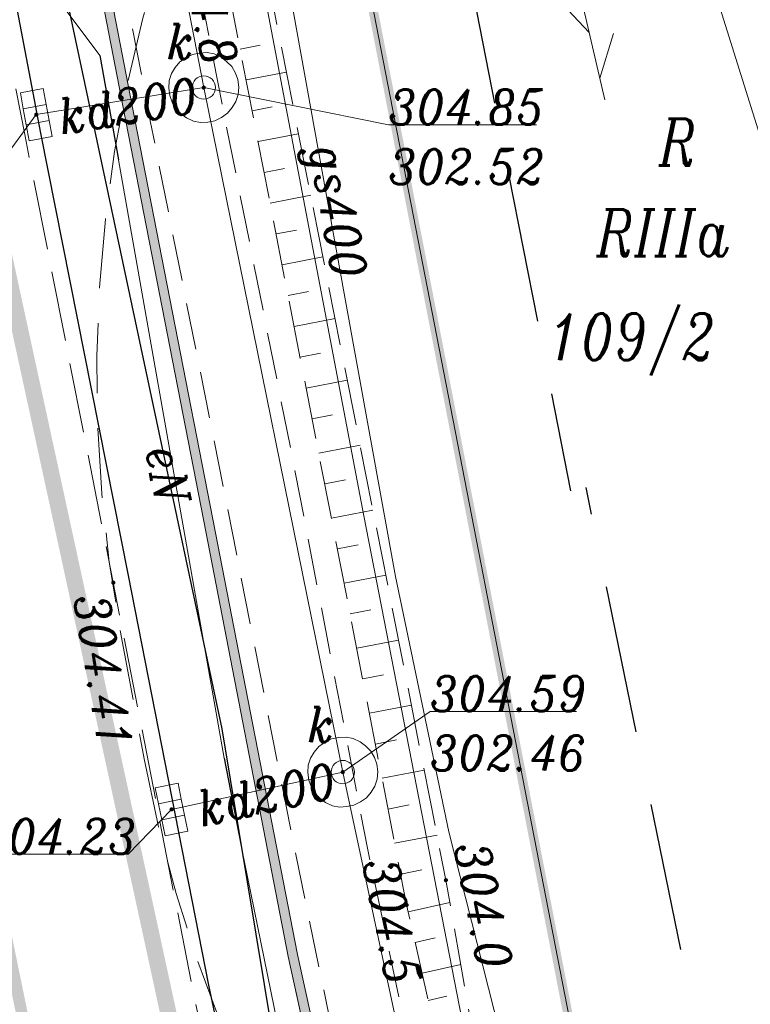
# Model space of a CAD drawing. Extents: x 779 to 3668, y -1329 to 9570.
# Tile 66 of 106: x 2166 to 2181, y -322 to -301. Entities that reach past the tile are written whole.
import ezdxf

# ---------------------------------------------------------------- set-up
doc = ezdxf.new("R2010")
doc.units = 0
for name, pattern in [('1.5_0.5', [2, 1.5, -0.5]), ('ACAD_ISO03W100', [30, 12, -18]), ('BUBZ01-500', [1.75, 1.25, -0.5]), ('CENTER2', [1.125, 0.75, -0.125, 0.125, -0.125]), ('CIĄGłA', [0]), ('DASH', [0.75, 0.5, -0.25]), ('HIDDEN2', [4.7625, 3.175, -1.5875]), ('mz1.0_0.5', [1.5, 1, -0.5])]:
    doc.linetypes.add(name, pattern=pattern)
for name, color, linetype, lineweight in [('209-oznaczenie konturu klasyfikacyjnego', 7, 'Continuous', 0), ('210-oznaczenie konturu użytku gruntowego', 7, 'Continuous', 0), ('211-numer działki ewidencyjnej', 7, 'Continuous', 0), ('219-działka ewidencyjna', 7, 'Continuous', 0), ('_a_obiekty', 250, 'Continuous', 30), ('AGP1_granica_opracow', 7, 'Continuous', 15), ('AGP1_HATCH', 7, 'Continuous', 5), ('BUBZ01', 7, 'Continuous', 0), ('BUBZ01_1', 7, 'Continuous', 0), ('chodnik (powierzchnia)', 7, 'Continuous', 0), ('ekran akustyczny (linia)', 7, 'Continuous', 0), ('jezdnia (powierzchnia)', 7, 'Continuous', 0), ('kanał technologiczny (linia)', 7, 'Continuous', 0), ('komora podziemna - przewód kanalizacyjny (powierzchnia)-SK', 7, 'Continuous', 0), ('kratka ściekowa (punkt)-SK', 7, 'Continuous', 0), ('krawężnik (linia)', 7, 'Continuous', 0), ('przewód elektroenergetyczny (linia)-SEPOD', 7, 'Continuous', 0), ('przewód elektroenergetyczny (linia)-SEPOD-Atr1', 7, 'Continuous', 0), ('przewód gazowy (linia)-SG', 7, 'Continuous', 0), ('przewód gazowy (linia)-SG-Atr1', 7, 'Continuous', 0), ('przewód kanalizacyjny (linia)-SK', 7, 'Continuous', 0), ('przewód kanalizacyjny (linia)-SK-Atr1', 7, 'Continuous', 0), ('punkt o określonej wysokości (sieć kanalizacyjna)-SK', 7, 'Continuous', 0), ('punkt o określonej wysokości (sieć kanalizacyjna)-SK-Atr2', 7, 'Continuous', 0), ('punkt o określonej wysokości (sieć kanalizacyjna)-SK-Atr3', 7, 'Continuous', 0), ('punkt wysokościowy sztuczny', 7, 'Continuous', 0), ('punkt wysokościowy sztuczny-Atr2', 7, 'Continuous', 0), ('RTPW01', 253, 'Continuous', 0), ('rura ochronna - przewód elektroenergetyczny (linia)-SE', 7, 'Continuous', 0), ('SUPT01', 7, 'Continuous', 0), ('właz okrągły - siec kanalizacyjna (punkt)-SK', 7, 'Continuous', 0), ('właz okrągły - siec kanalizacyjna (punkt)-SK-Atr17', 7, 'Continuous', 0), ('Y_OZN_POZ', 251, 'Continuous', 5), ('zz-wymiry', 7, 'Continuous', 18), ('zz-wypełnienie-chodniki', 142, 'Continuous', 5)]:
    doc.layers.add(name, color=color, linetype=linetype, lineweight=lineweight)
doc.styles.add('ARIAL', font='ARIALN.TTF')
doc.styles.get("Standard").update_dxf_attribs({"font": 'arial.ttf'})
doc.styles.add('Style-ITALIC_1250', font='ITALIC_1250.shx')
doc.dimstyles.new('z1do1', dxfattribs={"dimtxt": 0.7, "dimasz": 0.4, "dimexe": 0.5, "dimexo": 0.5, "dimgap": 0.1, "dimtad": 1, "dimrnd": 0.05, "dimzin": 0, "dimdsep": 46, "dimtxsty": 'ARIAL', "dimcen": 0.09, "dimazin": 0, "dimtfac": 1, "dimtofl": 0, "dimtmove": 0, "dimatfit": 3, "dimfxl": 1, "dimtolj": 1, "dimtzin": 0, "dimarcsym": 0})

# ---------------------------------------------------------------- blocks, each defined once
blk = doc.blocks.new('US22')
at = {"color": 0, "linetype": 'Continuous', "lineweight": -2, "ltscale": 10}
blk.add_circle((0, 0), 2.5, dxfattribs=at)
blk = doc.blocks.new('PW01_1')
at = {"linetype": 'Continuous', "lineweight": 13, "ltscale": 10}
h = blk.add_hatch(color=0, dxfattribs=at)
edge = h.paths.add_edge_path()
edge.add_arc((0, 0), 0.45, 0, 360)
blk = doc.blocks.new('US05')
at = {"color": 0, "linetype": 'Continuous', "lineweight": 13, "ltscale": 10}
for p, q in [((-5.25, -2.5), (-5.25, 2.5)), ((-5.25, 2.5), (-1.75, 2.5)), ((-1.75, -2.5), (-1.75, 2.5)), ((-1.75, 2.5), (1.75, 2.5)), ((1.75, -2.5), (1.75, 2.5)), ((1.75, 2.5), (5.25, 2.5)), ((5.25, -2.5), (5.25, 2.5)), ((-5.25, -2.5), (-1.75, -2.5)), ((-1.75, -2.5), (1.75, -2.5)), ((1.75, -2.5), (5.25, -2.5))]:
    blk.add_line(p, q, dxfattribs=at)
blk = doc.blocks.new('PW02')
at = {"linetype": 'Continuous', "lineweight": 13, "ltscale": 10}
h = blk.add_hatch(color=0, dxfattribs=at)
edge = h.paths.add_edge_path()
edge.add_arc((0, 0), 0.45, 0, 360)
blk = doc.blocks.new('RTPW01')
at = {"layer": 'RTPW01', "linetype": 'Continuous', "lineweight": 13, "true_color": 0x939598}
h = blk.add_hatch(color=252, dxfattribs=at)
edge = h.paths.add_edge_path()
edge.add_arc((0, 0), 0.045, 0, 360)
blk = doc.blocks.new('PZT MDCP podkład')
at = {"layer": '219-działka ewidencyjna', "color": 8, "linetype": 'Continuous', "lineweight": 13, "flags": 128}
for points in [[(2111.646, 46.316), (2103.976, 85.786)], [(2112.326, 76.306), (2117.836, 58.706)]]:
    blk.add_lwpolyline(points, dxfattribs=at)
at = {"layer": 'BUBZ01', "color": 8, "linetype": 'BUBZ01-500', "lineweight": 13, "flags": 128}
for points in [[(2112.363, 30.151), (2112.363, 30.151), (2108.065, 49.239), (2104.123, 69.486), (2099.983, 91.106), (2098.843, 96.593)], [(2098.843, 96.593), (2100.711, 91.294), (2105.006, 69.522), (2108.907, 49.77), (2112.363, 30.151)]]:
    blk.add_lwpolyline(points, dxfattribs=at)
at = {"layer": 'BUBZ01_1', "color": 8, "linetype": 'Continuous', "lineweight": 13}
for p, q in [((2104.926, 67.663), (2104.495, 67.579)), ((2105.487, 67.087), (2104.623, 66.919)), ((2105.185, 66.343), (2104.752, 66.259)), ((2105.748, 65.767), (2104.88, 65.598)), ((2105.444, 65.023), (2105.009, 64.938)), ((2106.009, 64.448), (2105.137, 64.278)), ((2105.703, 63.703), (2105.266, 63.618)), ((2106.269, 63.128), (2105.395, 62.958)), ((2105.961, 62.383), (2105.523, 62.297)), ((2106.53, 61.808), (2105.652, 61.637)), ((2106.22, 61.063), (2105.78, 60.977)), ((2106.791, 60.488), (2105.909, 60.317)), ((2106.479, 59.742), (2106.037, 59.656)), ((2107.066, 59.095), (2106.18, 58.923)), ((2106.752, 58.349), (2106.309, 58.263)), ((2107.341, 57.702), (2106.451, 57.529)), ((2107.026, 56.956), (2106.58, 56.869)), ((2107.616, 56.309), (2106.723, 56.135)), ((2107.299, 55.562), (2106.851, 55.475)), ((2107.891, 54.916), (2106.994, 54.741)), ((2107.572, 54.169), (2107.123, 54.081)), ((2108.166, 53.523), (2107.266, 53.348)), ((2107.845, 52.775), (2107.394, 52.687)), ((2108.441, 52.13), (2107.537, 51.954)), ((2108.119, 51.382), (2107.665, 51.294)), ((2108.717, 50.737), (2107.808, 50.56)), ((2108.392, 49.988), (2107.937, 49.9)), ((2108.991, 49.294), (2108.098, 49.093)), ((2108.678, 48.532), (2108.247, 48.435)), ((2109.226, 47.964), (2108.395, 47.777)), ((2108.928, 47.282), (2108.526, 47.192))]:
    blk.add_line(p, q, dxfattribs=at)
at = {"layer": 'chodnik (powierzchnia)', "color": 8, "linetype": 'mz1.0_0.5', "lineweight": 13, "flags": 128}
blk.add_lwpolyline([(2094.286, 107.736), (2095.496, 102.266), (2096.136, 99.116), (2097.046, 94.516), (2101.066, 73.846), (2102.576, 66.006), (2104.166, 58.036), (2105.666, 50.426), (2108.206, 38.126), (2109.856, 30.556), (2110.966, 25.356), (2112.896, 16.946), (2113.376, 16.626), (2113.866, 16.346), (2114.386, 16.096), (2114.916, 15.896), (2115.466, 15.726), (2116.016, 15.596), (2116.586, 15.506), (2117.156, 15.466), (2117.726, 15.456), (2118.296, 15.496), (2118.866, 15.576), (2119.426, 15.696), (2119.966, 15.856), (2120.506, 16.056), (2119.896, 17.836), (2118.716, 17.426), (2117.186, 17.296), (2115.196, 17.896), (2114.046, 18.856), (2112.546, 25.696), (2111.356, 31.136), (2109.736, 38.596), (2107.226, 50.456), (2105.686, 58.476), (2104.126, 66.306), (2102.566, 74.356), (2098.636, 94.616), (2097.546, 100.076), (2097.016, 102.526), (2095.816, 107.956), (2094.286, 107.736)], close=True, dxfattribs=at)
at = {"layer": 'ekran akustyczny (linia)', "color": 8, "linetype": 'Continuous', "lineweight": 13, "flags": 128}
blk.add_lwpolyline([(2108.938, 32.611), (2105.527, 48.134), (2103.716, 57.467), (2101.986, 66.327), (2099.856, 77.327), (2097.976, 86.916), (2096.096, 96.547), (2095.016, 102.066)], dxfattribs=at)
at = {"layer": 'jezdnia (powierzchnia)', "color": 8, "linetype": '1.5_0.5', "lineweight": 13, "flags": 128}
blk.add_lwpolyline([(2121.58, -17.44), (2121.58, -17.44), (2119.166, -10.314), (2116.966, -3.184), (2116.146, -0.544), (2113.326, 8.386), (2110.936, 17.476), (2110.246, 19.936), (2110.076, 20.316), (2109.986, 20.546), (2109.896, 20.776), (2109.816, 21.006), (2109.746, 21.246), (2109.686, 21.486), (2109.266, 21.386), (2107.936, 26.806), (2105.746, 36.806), (2103.466, 47.496), (2101.776, 56.146), (2099.886, 65.716), (2097.696, 76.946), (2095.716, 86.936), (2093.966, 96.096), (2092.736, 102.466), (2092.306, 104.766), (2077.106, 102.056), (2077.796, 98.156), (2078.256, 95.836), (2079.416, 89.206), (2080.776, 82.376), (2082.496, 73.286), (2083.117, 69.993)], dxfattribs=at)
at = {"layer": 'kanał technologiczny (linia)', "color": 8, "linetype": 'Continuous', "lineweight": 13, "flags": 128}
blk.add_lwpolyline([(2076.829, 99.116), (2097.466, 101.996), (2098.496, 100.976), (2099.736, 94.596), (2102.876, 80.006), (2107.146, 57.576), (2110.276, 41.516), (2112.466, 30.966), (2113.936, 24.136), (2116.446, 18.576), (2123.106, -1.554), (2123.726, -2.874), (2127.703, -15.767)], dxfattribs=at)
at = {"layer": 'komora podziemna - przewód kanalizacyjny (powierzchnia)-SK', "color": 8, "linetype": 'Continuous', "lineweight": 13, "flags": 128}
for points in [[(2103.116, 66.306), (2103.036, 66.446), (2102.986, 66.586), (2102.966, 66.746), (2102.976, 66.906), (2103.026, 67.056), (2103.106, 67.186), (2103.206, 67.306), (2103.336, 67.396), (2103.476, 67.466), (2103.626, 67.496), (2103.786, 67.506), (2103.936, 67.476), (2104.086, 67.406), (2104.206, 67.316), (2104.316, 67.206), (2104.396, 67.066), (2104.446, 66.926), (2104.466, 66.766), (2104.456, 66.606), (2104.406, 66.456), (2104.326, 66.326), (2104.226, 66.206), (2104.096, 66.116), (2103.956, 66.046), (2103.806, 66.016), (2103.646, 66.006), (2103.496, 66.036), (2103.346, 66.106), (2103.226, 66.196), (2103.116, 66.306)], [(2106.476, 51.366), (2106.326, 51.436), (2106.206, 51.526), (2106.096, 51.636), (2106.016, 51.776), (2105.966, 51.916), (2105.946, 52.076), (2105.956, 52.236), (2106.006, 52.386), (2106.086, 52.516), (2106.186, 52.636), (2106.316, 52.726), (2106.456, 52.796), (2106.606, 52.826), (2106.766, 52.836), (2106.916, 52.806), (2107.066, 52.736), (2107.186, 52.646), (2107.296, 52.536), (2107.376, 52.396), (2107.426, 52.256), (2107.446, 52.096), (2107.436, 51.936), (2107.386, 51.786), (2107.306, 51.656), (2107.206, 51.536), (2107.076, 51.446), (2106.936, 51.376), (2106.786, 51.346), (2106.626, 51.336), (2106.476, 51.366)]]:
    blk.add_lwpolyline(points, close=True, dxfattribs=at)
at = {"layer": 'krawężnik (linia)', "color": 8, "linetype": 'Continuous', "lineweight": 30, "flags": 128}
blk.add_lwpolyline([(2093.096, 102.556), (2094.326, 96.146), (2096.056, 87.026), (2098.076, 77.016), (2100.216, 65.776), (2102.096, 56.296), (2103.816, 47.516), (2106.076, 36.886), (2108.256, 26.916), (2109.346, 22.156)], dxfattribs=at)
at = {"layer": 'przewód elektroenergetyczny (linia)-SEPOD', "color": 8, "linetype": 'Continuous', "lineweight": 13, "flags": 128}
for points in [[(2125.676, -16.321), (2124.746, -14.044), (2123.386, -10.144), (2121.676, -4.304), (2121.016, -2.354), (2119.166, 3.196), (2117.416, 4.506), (2113.586, 17.846), (2113.356, 18.796), (2111.556, 19.276), (2110.366, 24.526), (2107.576, 36.346), (2107.086, 38.436), (2106.356, 40.386), (2105.736, 43.716), (2105.436, 46.026), (2104.516, 50.506), (2104.156, 52.386), (2101.886, 65.206), (2101.486, 67.446), (2099.316, 70.346)], [(2098.726, 82.396), (2098.196, 82.176), (2100.776, 68.676), (2104.106, 53.016), (2105.376, 45.336), (2105.876, 45.256), (2105.496, 44.696), (2108.296, 32.376), (2110.426, 23.156), (2111.766, 20.326), (2113.626, 18.346), (2115.156, 18.366)]]:
    blk.add_lwpolyline(points, dxfattribs=at)
at = {"layer": 'przewód gazowy (linia)-SG', "color": 8, "linetype": 'Continuous', "lineweight": 13, "flags": 128}
blk.add_lwpolyline([(2110.066, 46.496), (2108.966, 50.806), (2107.826, 56.276), (2106.726, 62.346), (2105.166, 70.986), (2102.506, 85.726), (2101.076, 93.966)], dxfattribs=at)
at = {"layer": 'przewód kanalizacyjny (linia)-SK', "color": 8, "linetype": 'Continuous', "lineweight": 13, "flags": 128}
for points in [[(2096.906, 97.516), (2099.006, 90.916), (2103.716, 66.756), (2106.696, 52.086), (2109.736, 37.906)], [(2100.126, 66.176), (2103.716, 66.756)], [(2103.026, 51.286), (2106.696, 52.086)]]:
    blk.add_lwpolyline(points, dxfattribs=at)
at = {"layer": 'punkt o określonej wysokości (sieć kanalizacyjna)-SK-Atr2', "color": 8, "lineweight": 13, "flags": 128}
for points in [[(2103.716, 66.756), (2107.676, 65.956), (2110.849, 65.956)], [(2100.126, 66.176), (2099.326, 65.096), (2096.446, 65.096)], [(2106.696, 52.086), (2108.566, 53.386), (2111.707, 53.386)], [(2103.026, 51.286), (2102.096, 50.326), (2098.923, 50.326)]]:
    blk.add_lwpolyline(points, dxfattribs=at)
at = {"layer": 'rura ochronna - przewód elektroenergetyczny (linia)-SE', "color": 8, "linetype": 'Continuous', "lineweight": 30, "flags": 128}
for points in [[(2098.196, 82.176), (2100.776, 68.676), (2104.106, 53.016), (2105.376, 45.336)], [(2101.486, 67.446), (2101.886, 65.206)], [(2104.156, 52.386), (2104.516, 50.506)]]:
    blk.add_lwpolyline(points, dxfattribs=at)
at = {"layer": 'SUPT01', "color": 8, "linetype": 'Continuous', "lineweight": 13}
for p, q in [((2112.312, 66.49), (2111.192, 71.363)), ((2111.98, 67.936), (2111.298, 68.668)), ((2112.497, 67.917), (2112.204, 66.961))]:
    blk.add_line(p, q, dxfattribs=at)
at = {"layer": 'kratka ściekowa (punkt)-SK', "color": 8, "linetype": 'Continuous', "lineweight": 13, "xscale": 0.1, "yscale": 0.1, "zscale": 0.1}
for p, rotation in [((2100.126, 66.176), 280.528), ((2103.026, 51.286), 101.745)]:
    blk.add_blockref('US05', p, dxfattribs=dict(at, rotation=rotation))
at = {"layer": 'punkt o określonej wysokości (sieć kanalizacyjna)-SK', "color": 8, "linetype": 'Continuous', "lineweight": 13, "xscale": 0.1, "yscale": 0.1, "zscale": 0.1}
for p in [(2103.716, 66.756), (2100.126, 66.176), (2106.696, 52.086), (2103.026, 51.286)]:
    blk.add_blockref('PW01_1', p, dxfattribs=at)
at = {"layer": 'punkt wysokościowy sztuczny', "color": 8, "linetype": 'Continuous', "lineweight": 13, "xscale": 0.1, "yscale": 0.1, "zscale": 0.1}
blk.add_blockref('PW02', (2101.776, 56.146), dxfattribs=at)
at = {"layer": 'RTPW01', "color": 8, "linetype": 'Continuous', "lineweight": 13}
for p in [(2108.907, 49.77), (2108.065, 49.239)]:
    blk.add_blockref('RTPW01', p, dxfattribs=at)
at = {"layer": 'właz okrągły - siec kanalizacyjna (punkt)-SK', "color": 8, "linetype": 'Continuous', "lineweight": 13, "xscale": 0.1, "yscale": 0.1, "zscale": 0.1}
for p in [(2103.716, 66.756), (2106.696, 52.086)]:
    blk.add_blockref('US22', p, dxfattribs=at)
at = {"layer": '209-oznaczenie konturu klasyfikacyjnego', "color": 8, "linetype": 'Continuous', "lineweight": 13, "insert": (2112.134, 63.143), "char_height": 1, "attachment_point": 7, "line_spacing_factor": 0.6}
blk.add_mtext('\\FITALIC_1250;\\H1x;\\W0.79;RIIIa', dxfattribs=at)
at = {"layer": '210-oznaczenie konturu użytku gruntowego', "color": 8, "linetype": 'Continuous', "lineweight": 13, "insert": (2113.472, 65.085), "char_height": 1, "attachment_point": 7, "line_spacing_factor": 0.6}
blk.add_mtext('\\FITALIC_1250;\\H1x;\\W0.79;R', dxfattribs=at)
at = {"layer": '211-numer działki ewidencyjnej', "color": 8, "linetype": 'Continuous', "lineweight": 13, "insert": (2111.096, 61.916), "char_height": 1, "attachment_point": 1, "line_spacing_factor": 0.6}
blk.add_mtext('\\FITALIC_1250;\\H1x;\\W0.79;109/2', dxfattribs=at)
at = {"layer": 'przewód elektroenergetyczny (linia)-SEPOD-Atr1', "color": 8, "lineweight": 13, "insert": (2102.843, 59.075), "char_height": 0.75, "attachment_point": 4, "rotation": 280.041, "line_spacing_factor": 0.6}
blk.add_mtext('\\FITALIC_1250;\\H1x;\\W0.9;eN', dxfattribs=at)
at = {"layer": 'przewód gazowy (linia)-SG-Atr1', "color": 8, "lineweight": 13, "insert": (2106.22, 65.505), "char_height": 0.75, "attachment_point": 4, "rotation": 280.235, "line_spacing_factor": 0.6}
blk.add_mtext('\\FITALIC_1250;\\H1x;\\W0.9;gs400', dxfattribs=at)
at = {"layer": 'przewód kanalizacyjny (linia)-SK-Atr1', "color": 8, "lineweight": 13, "char_height": 0.75, "attachment_point": 4, "line_spacing_factor": 0.6}
for insert, rotation in [((2100.606, 66.123), 9.178), ((2103.593, 51.284), 12.297)]:
    blk.add_mtext('\\FITALIC_1250;\\H1x;\\W0.9;kd200', dxfattribs=dict(at, insert=insert, rotation=rotation))
at = {"layer": 'punkt o określonej wysokości (sieć kanalizacyjna)-SK-Atr2', "color": 8, "lineweight": 13, "char_height": 0.75, "attachment_point": 7, "line_spacing_factor": 0.6}
for s, insert in [('\\FITALIC_1250;\\H1x;\\W0.9;304.85', (2107.676, 65.964)), ('\\FITALIC_1250;\\H1x;\\W0.9;304.59', (2108.566, 53.394)), ('\\FITALIC_1250;\\H1x;\\W0.9;304.23', (2098.923, 50.334))]:
    blk.add_mtext(s, dxfattribs=dict(at, insert=insert))
at = {"layer": 'punkt o określonej wysokości (sieć kanalizacyjna)-SK-Atr3', "color": 8, "lineweight": 13, "char_height": 0.75, "attachment_point": 7, "line_spacing_factor": 0.6}
for s, insert in [('\\FITALIC_1250;\\H1x;\\W0.9;302.52', (2107.676, 64.688)), ('\\FITALIC_1250;\\H1x;\\W0.9;302.46', (2108.566, 52.119))]:
    blk.add_mtext(s, dxfattribs=dict(at, insert=insert))
at = {"layer": 'punkt wysokościowy sztuczny-Atr2', "color": 8, "lineweight": 13, "insert": (2101.666, 55.956), "char_height": 0.75, "attachment_point": 1, "rotation": 279.335, "line_spacing_factor": 0.6}
blk.add_mtext('\\FITALIC_1250;\\H1x;\\W0.9;304.41', dxfattribs=at)
at = {"layer": 'RTPW01', "color": 8, "linetype": 'Continuous', "lineweight": 13, "style": 'Style-ITALIC_1250', "width": 0.9}
for s, rotation, p in [('304.8', 282.233, (2103.139, 69.858)), ('304.0', 281.0174, (2109.083, 50.506)), ('304.5', 281.0174, (2107.124, 50.157))]:
    blk.add_text(s, height=0.75, rotation=rotation, dxfattribs=at).set_placement(p)
at = {"layer": 'właz okrągły - siec kanalizacyjna (punkt)-SK-Atr17', "color": 8, "lineweight": 13, "char_height": 0.75, "attachment_point": 4, "line_spacing_factor": 0.6}
for insert in [(2102.926, 67.741), (2105.936, 53.101)]:
    blk.add_mtext('\\FITALIC_1250;\\H1x;\\W0.9;k', dxfattribs=dict(at, insert=insert))
blk = doc.blocks.new('*D1470')
at = {"layer": 'Defpoints', "color": 0, "transparency": 16777216}
for p in [(2187.813, -297.142), (2191.14, -305.841), (2182.971, -307.354)]:
    blk.add_point(p, dxfattribs=at)
at = {"layer": 'zz-wymiry', "color": 0, "lineweight": -2, "transparency": 16777216}
for p, q in [((2187.321, -297.233), (2180.811, -298.438)), ((2181.376, -298.741), (2182.898, -306.96)), ((2190.648, -305.932), (2182.479, -307.445))]:
    blk.add_line(p, q, dxfattribs=at)
at = {"layer": 'zz-wymiry', "color": 0, "transparency": 16777216}
for points in [[(2181.441, -298.728), (2181.31, -298.753), (2181.303, -298.347)], [(2182.964, -306.948), (2182.833, -306.973), (2182.971, -307.354)]]:
    blk.add_solid(points, dxfattribs=at)
at = {"layer": 'zz-wymiry', "color": 0, "transparency": 16777216, "insert": (2182.587, -302.767), "char_height": 0.7, "attachment_point": 5, "rotation": 280.4927, "style": 'ARIAL'}
blk.add_mtext('\\A1;9.15', dxfattribs=at)

msp = doc.modelspace()

# ---------------------------------------------------------------- hatches: boundary and pattern name
at = {"layer": 'AGP1_HATCH', "true_color": 0xf8991e, "transparency": 33554579}
h = msp.add_hatch(color=30, dxfattribs=at)
h.dxf.hatch_style = 1
h.paths.add_polyline_path([(2160.975, -267.08), (2162.055, -272.6), (2163.935, -282.23), (2165.815, -291.82), (2167.945, -302.82), (2169.675, -311.68), (2171.485, -321.013), (2174.896, -336.536), (2175.091, -336.493), (2171.681, -320.972), (2169.871, -311.642), (2168.141, -302.782), (2166.011, -291.782), (2164.131, -282.192), (2162.251, -272.562), (2161.171, -267.042)])
at = {"layer": 'zz-wypełnienie-chodniki'}
h = msp.add_hatch(dxfattribs=at)
h.set_pattern_fill('ANSI37', color=256, scale=0.1, style=0)
edge = h.paths.add_edge_path()
edge.add_arc((2213.798, -338.871), 2.633, 240.8317, 270.2907, ccw=False)
edge.add_arc((2214.308, -338.312), 3.373, 200.4117, 237.8983, ccw=False)
edge.add_arc((2368.544, -287.686), 165.704, 197.78063, 198.21758, ccw=False)
edge.add_arc((2214.562, -337.058), 4, 112.3008, 197.8899, ccw=False)
edge.add_line((2213.044, -333.358), (2216.905, -332.05))
edge.add_arc((2211.041, -315.811), 17.265, 289.857, 321.7648)
edge.add_arc((2212.625, -317.085), 15.232, 321.8391, 367.187)
edge.add_line((2227.737, -315.179), (2223.088, -291.385))
edge.add_line((2223.088, -291.385), (2221.238, -285.323))
edge.add_line((2221.238, -285.323), (2217.65, -275.293))
edge.add_line((2217.65, -275.293), (2210.524, -257.217))
edge.add_line((2210.524, -257.217), (2206.575, -247.203))
edge.add_line((2206.575, -247.203), (2206.242, -246.357))
edge.add_arc((2201.59, -248.192), 5.001, 21.5279, 100.5413)
edge.add_line((2200.675, -243.276), (2200.542, -243.3))
edge.add_line((2200.542, -243.3), (2178.547, -247.397))
edge.add_line((2178.547, -247.397), (2187.813, -297.142))
edge.add_line((2187.813, -297.142), (2191.516, -296.452))
edge.add_arc((2191.648, -297.648), 1.203, -19.9619, 96.3072, ccw=False)
edge.add_arc((2192.309, -297.887), 0.5, 317.2271, 339.9615, ccw=False)
edge.add_arc((2197.626, -302.806), 6.744, 137.2271, 184.4632)
edge.add_line((2190.903, -303.331), (2191.261, -305.647))
edge.add_line((2191.261, -305.647), (2192.319, -311.358))
edge.add_line((2192.319, -311.358), (2193.162, -315.902))
edge.add_line((2193.162, -315.902), (2195.318, -325.837))
edge.add_arc((2210.401, -321.909), 15.586, 194.5951, 204.2785)
edge.add_arc((2203.598, -324.846), 8.178, 205.1212, 225.4637)
edge.add_line((2197.862, -330.675), (2200.293, -333.092))
edge.add_arc((2194.588, -338.265), 7.702, 27.1145, 42.1999, ccw=False)
edge.add_line((2201.443, -334.755), (2202.535, -337.305))
edge.add_arc((2196.295, -339.134), 6.503, -2.9609, 16.3405, ccw=False)
edge.add_arc((2184.659, -337.354), 18.253, 344.7004, 353.3418, ccw=False)
edge.add_line((2202.265, -342.17), (2201.975, -343.22))
edge.add_arc((2192.413, -339.706), 10.187, 310.1754, 339.8225, ccw=False)
edge.add_line((2198.985, -347.49), (2198.507, -347.682))
edge.add_arc((2192.413, -339.706), 10.037, 307.382, 339.7888)
edge.add_arc((2172.677, -334.532), 30.409, 343.4897, 347.8328)
edge.add_arc((2184.654, -337.353), 18.108, 348.5707, 353.3645)
edge.add_arc((2196.212, -339.143), 6.436, 357.3081, 376.0488)
edge.add_line((2202.397, -337.364), (2201.307, -334.819))
edge.add_arc((2198.581, -335.504), 2.812, 14.1144, 55.2095)
edge.add_line((2200.185, -333.195), (2197.757, -330.782))
edge.add_arc((2203.598, -324.846), 8.328, 205.1136, 225.4611, ccw=False)
edge.add_arc((2210.401, -321.909), 15.736, 194.5839, 204.2825, ccw=False)
edge.add_line((2195.172, -325.872), (2193.015, -315.931))
edge.add_line((2193.015, -315.931), (2192.139, -311.239))
edge.add_line((2192.139, -311.239), (2189.469, -311.736))
edge.add_line((2189.469, -311.736), (2188.434, -306.334))
edge.add_line((2188.434, -306.334), (2191.142, -305.83))
edge.add_line((2191.142, -305.83), (2190.754, -303.349))
edge.add_arc((2197.626, -302.806), 6.894, 137.4766, 184.5106, ccw=False)
edge.add_arc((2192.177, -297.809), 0.5, 317.4766, 342.905)
edge.add_arc((2191.651, -297.647), 1.05, 342.905, 381.532)
edge.add_line((2192.628, -297.262), (2185.882, -298.518))
edge.add_line((2185.882, -298.518), (2183.725, -286.938))
edge.add_line((2183.725, -286.938), (2184.856, -286.727))
edge.add_line((2184.856, -286.727), (2177.536, -247.433))
edge.add_line((2177.536, -247.433), (2178.519, -247.25))
edge.add_line((2178.519, -247.25), (2200.529, -243.15))
edge.add_line((2200.529, -243.15), (2200.649, -243.128))
edge.add_arc((2201.59, -248.191), 5.151, 21.5199, 100.5252, ccw=False)
edge.add_line((2206.381, -246.302), (2206.71, -247.137))
edge.add_line((2206.71, -247.137), (2210.67, -257.181))
edge.add_line((2210.67, -257.181), (2214.426, -266.706))
edge.add_line((2214.426, -266.706), (2215.04, -266.464))
edge.add_line((2215.04, -266.464), (2215.649, -268.008))
edge.add_line((2215.649, -268.008), (2215.035, -268.25))
edge.add_line((2215.035, -268.25), (2217.79, -275.238))
edge.add_line((2217.79, -275.238), (2221.381, -285.279))
edge.add_line((2221.381, -285.279), (2223.235, -291.356))
edge.add_line((2223.235, -291.356), (2227.886, -315.161))
edge.add_arc((2212.625, -317.085), 15.382, -38.1613, 7.187, ccw=False)
edge.add_arc((2211.041, -315.811), 17.415, 289.8521, 321.7651, ccw=False)
edge.add_line((2216.955, -332.191), (2213.092, -333.5))
edge.add_arc((2214.529, -337.043), 3.823, 112.068, 198.2671)
edge.add_line((2210.898, -338.241), (2211.287, -339.437))
edge.add_arc((2213.748, -338.622), 2.593, 198.3194, 219.5312)
edge.add_arc((2213.798, -338.871), 2.483, 214.3489, 282.1486)
edge.add_line((2214.321, -341.298), (2213.812, -341.504))

# ---------------------------------------------------------------- linework, layer by layer
at = {"color": 3, "linetype": 'HIDDEN2', "lineweight": 30}
msp.add_lwpolyline([(2164.038, -241.525), (2168.084, -262.485), (2169.744, -271.154), (2173.465, -290.261), (2177.539, -311.032)], dxfattribs=at)
at = {"color": 18, "linetype": 'CIĄGłA', "lineweight": 5, "true_color": 0x000000}
msp.add_lwpolyline([(2160.975, -267.08), (2162.055, -272.6), (2163.935, -282.23), (2165.815, -291.82), (2167.945, -302.82), (2169.675, -311.68), (2171.485, -321.013), (2174.896, -336.536), (2175.091, -336.493), (2171.681, -320.972), (2169.871, -311.642), (2168.141, -302.782), (2166.011, -291.782), (2164.131, -282.192), (2162.251, -272.562), (2161.171, -267.042)], close=True, dxfattribs=at)
msp.add_lwpolyline([(2178.734, -387.12, -0.038363), (2153.58, -280.437, 2.343979)], format="xyb")
at = {"color": 3, "linetype": 'HIDDEN2', "lineweight": 30}
msp.add_lwpolyline([(2241.938, -344.334), (2229.257, -338.112), (2225.397, -335.963, 0.098353), (2223.172, -335.246), (2221.179, -335.014), (2214.394, -335.522), (2214.038, -335.508, 0.105754), (2211.565, -335.94), (2196.745, -341.924), (2193.404, -343.264), (2185.511, -346.289), (2183.968, -340.002), (2181.82, -330.194), (2177.872, -310.963)], format="xyb", dxfattribs=at)
at = {"layer": '_a_obiekty', "color": 251, "linetype": 'DASH', "lineweight": 5, "ltscale": 3, "true_color": 0x636466, "elevation": 0}
msp.add_lwpolyline([(2167.885, -314.03), (2168.396, -316.775, 0.414214), (2203.372, -340.788), (2203.962, -340.678, 0.414214), (2227.975, -305.702), (2227.465, -302.957, 0.414214), (2192.489, -278.944), (2191.899, -279.053, 0.414214)], format="xyb", close=True, dxfattribs=at)
at = {"layer": 'AGP1_granica_opracow', "color": 5, "linetype": 'CENTER2', "lineweight": 9, "ltscale": 5, "const_width": 0.2}
msp.add_lwpolyline([(2166.545, -265.88), (2169.935, -283.36), (2178.195, -325.93), (2182.565, -325.84), (2182.575, -329.03), (2179.045, -329.11), (2179.735, -331.25), (2185.555, -348.24), (2190.115, -350.95), (2195.595, -348.85), (2198.985, -347.49), (2219.145, -339.35), (2226.475, -343.43), (2239.295, -349.72), (2233.605, -326.01), (2228.175, -303.9), (2222.495, -286.13), (2217.355, -271.82)], dxfattribs=at)
at = {"layer": 'Y_OZN_POZ', "linetype": 'ACAD_ISO03W100', "ltscale": 0.1, "const_width": 0.25}
msp.add_lwpolyline([(2171.623, -346.943, -0.02415), (2157.683, -279.272)], format="xyb", dxfattribs=at)
at = {"layer": 'Y_OZN_POZ', "const_width": 0.35}
for points in [[(2175.526, -349.021, -0.024492), (2160.425, -279.467)], [(2179.243, -386.928, -0.038363), (2154.079, -280.2, -0.038363)], [(2178.219, -387.29, -0.038363), (2153.075, -280.652, -0.038363)]]:
    msp.add_lwpolyline(points, format="xyb", dxfattribs=at)

# ---------------------------------------------------------------- block references
at = {"layer": 'kanał technologiczny (linia)', "color": 18, "linetype": 'CIĄGłA', "lineweight": 5, "true_color": 0x000000}
msp.add_blockref('PZT MDCP podkład', (65.959, -369.147), dxfattribs=at)

# ---------------------------------------------------------------- dimensions: what is measured, and where the dimension line sits
at = {"layer": 'zz-wymiry'}
dim = msp.add_linear_dim(base=(2182.971, -307.354), p1=(2187.813, -297.142), p2=(2191.14, -305.841), angle=280.4927, dimstyle='z1do1', dxfattribs=at)
dim.commit()
dim.dimension.update_dxf_attribs({"geometry": '*D1470', "text_midpoint": (2182.587, -302.767)})

doc.saveas('drawing.dxf')
